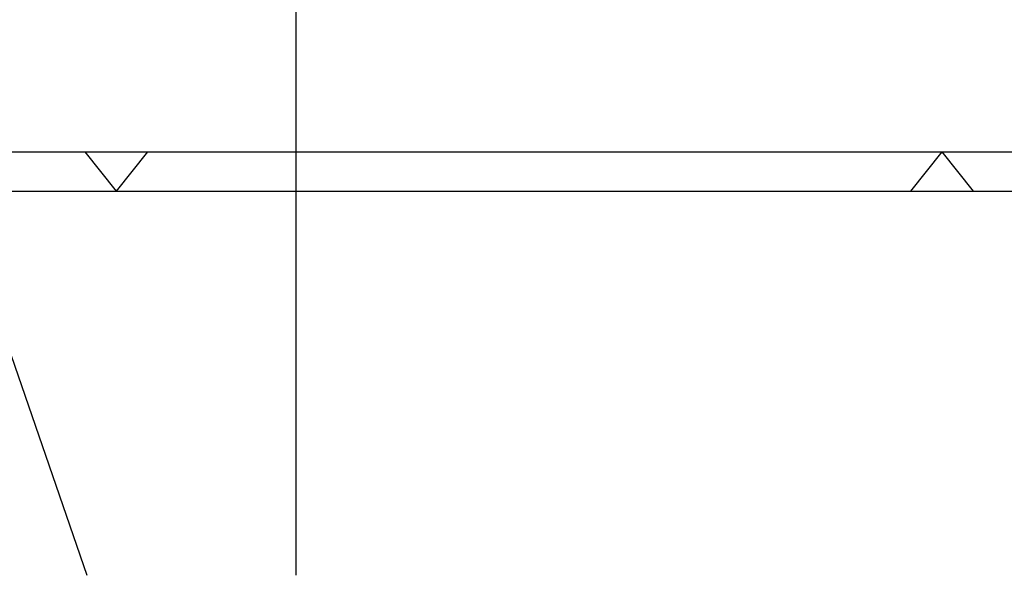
# Model space of a CAD drawing. Extents: x 0 to 420, y -49 to 297.
# Tile 2 of 20: x 118 to 243, y -49 to 22. Entities that reach past the tile are written whole.
import ezdxf

# ---------------------------------------------------------------- set-up
doc = ezdxf.new("R2010")
doc.units = 0
doc.header["$LTSCALE"] = 23.1
doc.layers.add('ASE_85_125-10_DXF_FORMAT', color=7, linetype='CONTINUOUS')
doc.layers.add('HOSE_125_10_DXF_CONTINUOUS', color=7, linetype='CONTINUOUS')

msp = doc.modelspace()

# ---------------------------------------------------------------- linework, layer by layer
at = {"layer": 'ASE_85_125-10_DXF_FORMAT', "color": 7, "linetype": 'CONTINUOUS'}
for p, q in [((24.99842, 4.99848), (414.99842, 4.99848)), ((129.99842, -0.00152), (126.00182, 4.99848)), ((129.99842, -0.00152), (133.99502, 4.99848)), ((234.99842, 4.99848), (231.00182, -0.00152)), ((234.99842, 4.99848), (238.99502, -0.00152)), ((-0.00158, -0.00152), (419.99842, -0.00152))]:
    msp.add_line(p, q, dxfattribs=at)
at = {"layer": 'HOSE_125_10_DXF_CONTINUOUS', "color": 4, "linetype": 'CONTINUOUS'}
for p, q in [((152.80135, 187.49508), (152.80135, -48.86653)), ((51.77833, 167.17474), (126.22083, -48.86653))]:
    msp.add_line(p, q, dxfattribs=at)

doc.saveas('drawing.dxf')
